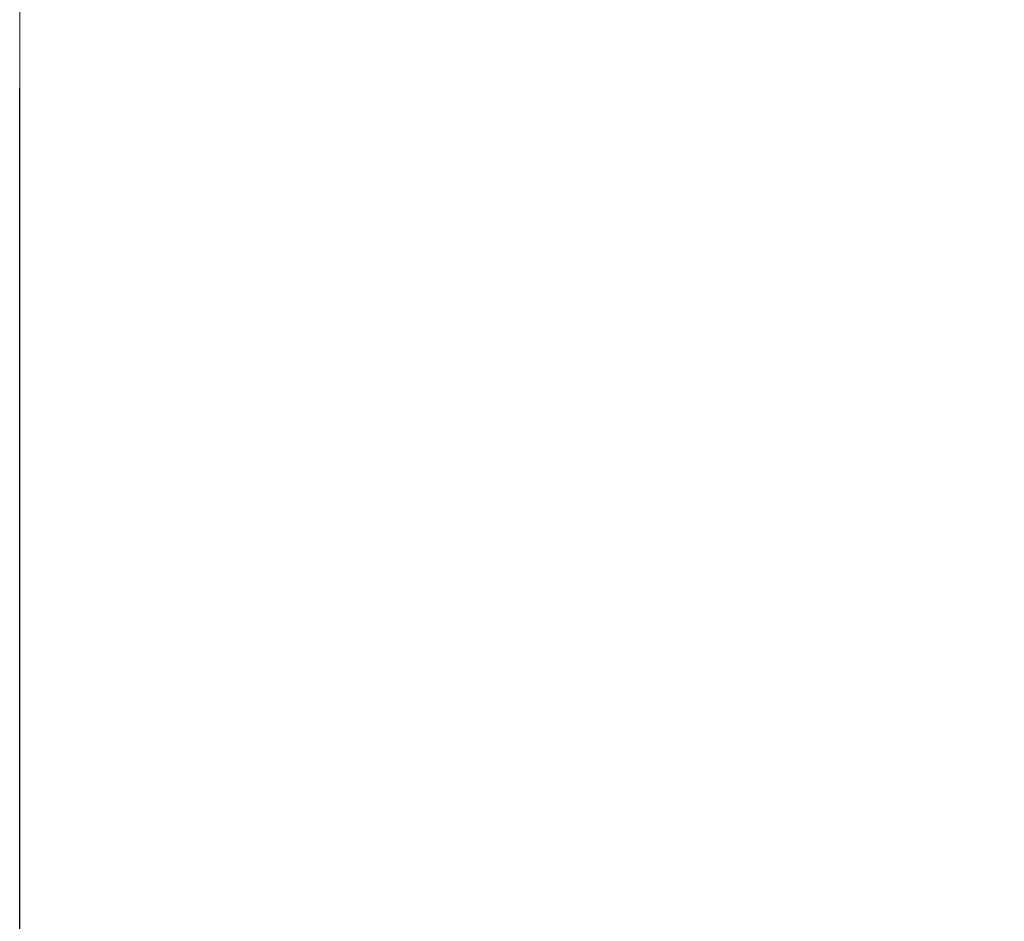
# Model space of a CAD drawing. Header units: millimetres. Extents: x -174 to 174, y -184 to 184.
# Tile 12 of 35: x -63 to -1, y -52 to 5. Entities that reach past the tile are written whole.
import ezdxf

# ---------------------------------------------------------------- set-up
doc = ezdxf.new("R2010")
doc.units = ezdxf.units.MM
doc.header["$LTSCALE"] = 5.08
doc.layers.add('Lighting-LED', color=7, linetype='Continuous', lineweight=5, true_color=0x000000)

# ---------------------------------------------------------------- blocks, each defined once
blk = doc.blocks.new('Group-1')
at = {"layer": 'Lighting-LED', "color": 18, "linetype": 'Continuous', "lineweight": 5}
for points, invisible_edges in [([(-5014.177, -836.446, -346.052), (-5176.79, -836.445, -346.052), (-5176.739, -621.733, -346.052)], 9), ([(-5176.739, -621.733, -346.052), (-5014.229, -621.72, -346.052), (-5014.177, -836.446, -346.052)], 9), ([(-5158.414, -796.343, -94.789), (-5158.414, -661.823, -94.789), (-5158.422, -729.543, -94.85)], 10), ([(-5158.414, -661.823, -94.789), (-5158.414, -796.343, -94.789), (-5032.535, -729.11, -94.789), (-5032.535, -706.605, -94.789)], 10), ([(-5158.414, -796.343, -94.789), (-5032.535, -751.616, -94.789), (-5032.535, -729.11, -94.789)], 9), ([(-5158.422, -729.543, -94.85), (-5158.431, -796.398, -94.911), (-5158.414, -796.343, -94.789)], 8), ([(-5158.414, -796.343, -94.789), (-5032.535, -774.121, -94.789), (-5032.535, -751.616, -94.789)], 9), ([(-5032.535, -774.121, -94.789), (-5158.414, -796.343, -94.789), (-5148.143, -800.824, -94.789)], 9), ([(-5032.535, -774.121, -94.789), (-5148.143, -800.824, -94.789), (-5136.805, -804.713, -94.789), (-5125.18, -807.64, -94.789)], 9), ([(-5032.535, -774.121, -94.789), (-5125.18, -807.64, -94.789), (-5113.352, -809.584, -94.789)], 9), ([(-5113.352, -809.584, -94.789), (-5101.402, -810.532, -94.789), (-5089.416, -810.478, -94.789), (-5032.535, -774.121, -94.789)], 12)]:
    blk.add_3dface(points, dxfattribs=dict(at, invisible_edges=invisible_edges))
at = {"layer": 'Lighting-LED', "color": 0, "flags": 1}
for tag in ['Yoke', 'Weight', 'Weight', 'Wattage', '3D_Symbol_Name', 'Candlepower', 'Body', 'Model_Name', 'Beam_Angle', 'Field_Angle', 'Remarks', 'Beam_Angle_2', 'Field_Angle_2', 'Num_Channels', 'Frame_Size', 'Device_Type', 'FixtureID', 'Frame_Size', 'Base', 'Lens', 'Inst_Type', 'Lamp']:
    blk.add_attdef(tag, (-4365.465, 1246.738), '', height=0.18, dxfattribs=at)

msp = doc.modelspace()

# ---------------------------------------------------------------- block references
at = {"layer": 'Lighting-LED', "color": 7}
msp.add_blockref('Group-1', (5095.474, 730.464), dxfattribs=at)

doc.saveas('drawing.dxf')
